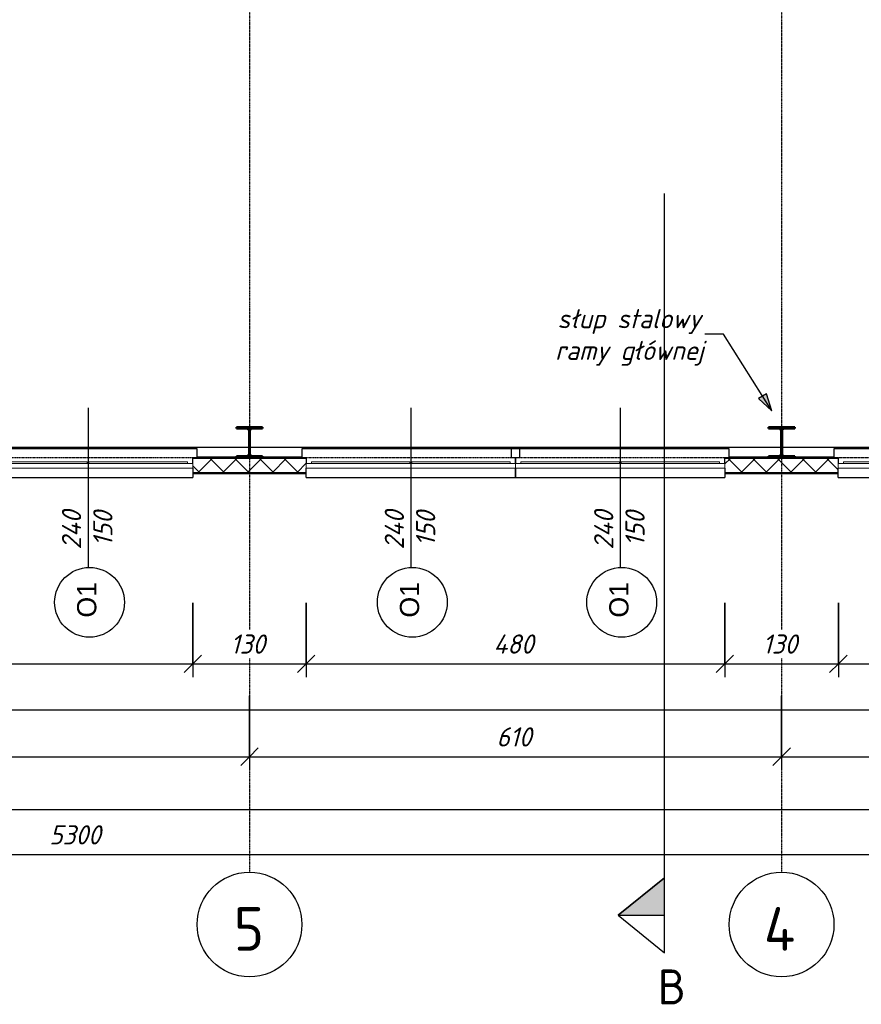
# Model space of a CAD drawing. Header units: millimetres. Extents: x -31072 to 35108, y -23925 to 16310.
# Tile 5 of 10: x 2189 to 11836, y -23925 to -12634. Entities that reach past the tile are written whole.
import ezdxf

# ---------------------------------------------------------------- set-up
doc = ezdxf.new("R2010")
doc.units = ezdxf.units.MM
doc.linetypes.add('Linia osi', pattern=[14, 6, -3, 2, -3])
for name, color, linetype, lineweight in [('A-ANNO-DIMS', 211, 'Continuous', 20), ('A-ANNO-DIMS-100', 211, 'Continuous', 20), ('A-GLAZ', 151, 'Continuous', 25), ('A-GLAZ-IDEN', 152, 'Continuous', 25), ('A-GLAZ-SILL', 1, 'Continuous', 25), ('A-WALL', 113, 'Continuous', 25), ('A-WALL-PATT', 111, 'Continuous', 50), ('G-ANNO-SYMB', 111, 'Continuous', 20), ('G-ANNO-TEXT', 231, 'Continuous', 20), ('S-COLS', 52, 'Continuous', 25), ('S-GRID', 1, 'Continuous', 20), ('S-GRID-IDEN', 1, 'Continuous', 25)]:
    doc.layers.add(name, color=color, linetype=linetype, lineweight=lineweight)
doc.styles.add('Arial', font='arial.ttf', dxfattribs={"height": 220})
doc.styles.add('GOST Common', font='GOST_Common.ttf', dxfattribs={"height": 500})
doc.styles.add('GOST Common_B', font='txt', dxfattribs={"height": 400})
doc.styles.add('GOST Common_I', font='GOST_Common Italic.ttf', dxfattribs={"height": 220})
doc.dimstyles.new('Zasieczka', dxfattribs={"dimscale": 304.8, "dimtxt": 221.257299, "dimasz": 0.656168, "dimexe": 0.492126, "dimexo": 0.0625, "dimgap": 0.164042, "dimtad": 1, "dimdec": 0, "dimlfac": 0.1, "dimzin": 0, "dimdsep": 46, "dimtxsty": 'GOST Common_I', "dimblk1": 'OBLIQUE', "dimblk2": 'OBLIQUE', "dimsah": 1, "dimcen": 0.09, "dimdle": 0.492126, "dimadec": 1, "dimazin": 0, "dimtfac": 1, "dimtdec": 4, "dimtix": 1, "dimtmove": 0, "dimatfit": 3, "dimfxl": 2.296588, "dimfxlon": 1, "dimtvp": 1, "dimtfill": 1, "dimtolj": 1, "dimtzin": 0, "dimlwd": 25, "dimlwe": 25, "dimarcsym": 2})

# ---------------------------------------------------------------- blocks, each defined once
blk = doc.blocks.new('1-2 - 240x150-1907368-Parter')
at = {"layer": 'A-GLAZ', "lineweight": 20}
for p, q in [((-1200, 30), (1200, 30)), ((-1200, -20), (-1200, 30)), ((1200, 30), (1200, -20)), ((1200, -20), (-1200, -20)), ((-1140, -40), (-1140, -20)), ((-10, -40), (-1140, -40)), ((-10, -20), (-10, -40)), ((10, -40), (10, -20)), ((1140, -40), (10, -40)), ((1140, -20), (1140, -40))]:
    blk.add_line(p, q, dxfattribs=at)
at = {"layer": 'A-GLAZ-SILL'}
for p, q in [((-1200, 30), (-1200, 140)), ((1200, 140), (-1200, 140)), ((1200, 140), (1200, 30)), ((-1200, -90), (-1250, -90)), ((-1250, -90), (-1250, -190)), ((-1200, -20), (-1200, -90)), ((1200, -90), (1200, -20)), ((1250, -90), (1200, -90)), ((1250, -190), (1250, -90)), ((-1250, -190), (1250, -190))]:
    blk.add_line(p, q, dxfattribs=at)
blk = doc.blocks.new('Słup HE-A - HEA360-V7-Parter')
at = {"layer": 'S-COLS', "lineweight": 20}
h = blk.add_hatch(dxfattribs=at)
h.set_pattern_fill('FP_15', color=256, style=0, pattern_type=2)
h.set_pattern_definition([(45, (-10922.64, 17480.2), (-251.447, 251.447), []), (45, (-10922.64, 17861.2), (-251.447, 251.447), [])])
h.paths.add_polyline_path([(-150, -175), (150, -175), (150, -158), (32, -158), (19, -154), (9, -144), (5, -131), (5, 130), (9, 144), (19, 154), (32, 157), (150, 157), (150, 175), (-150, 175), (-150, 157), (-32, 157), (-18, 154), (-9, 144), (-5, 130), (-5, -131), (-9, -144), (-18, -154), (-32, -158), (-150, -158)], flags=0)
at = {"layer": 'S-COLS', "lineweight": 50}
for p, q in [((150, 175), (-150, 175)), ((-150, 175), (-150, 157)), ((-150, 157), (-32, 157)), ((-5, 130), (-5, -131)), ((5, -131), (5, 130)), ((32, 157), (150, 157)), ((150, 157), (150, 175)), ((-32, -158), (-150, -158)), ((-150, -158), (-150, -175)), ((-150, -175), (150, -175)), ((150, -158), (32, -158)), ((150, -175), (150, -158))]:
    blk.add_line(p, q, dxfattribs=at)
for centre, start, end in [((-32, 130), 0, 90), ((32, 130), 90, 180), ((-32, -131), 270, 0), ((32, -131), 180, 270)]:
    blk.add_arc(centre, 27, start, end, dxfattribs=at)
blk = doc.blocks.new('Słup HE-A - HEA360-V8-Parter')
at = {"layer": 'S-COLS', "lineweight": 20}
h = blk.add_hatch(dxfattribs=at)
h.set_pattern_fill('FP_16', color=256, style=0, pattern_type=2)
h.set_pattern_definition([(45, (-4822.64, 17480.2), (-251.447, 251.447), []), (45, (-4822.64, 17861.2), (-251.447, 251.447), [])])
h.paths.add_polyline_path([(-150, -175), (150, -175), (150, -158), (32, -158), (19, -154), (9, -144), (5, -131), (5, 130), (9, 144), (19, 154), (32, 157), (150, 157), (150, 175), (-150, 175), (-150, 157), (-32, 157), (-19, 154), (-9, 144), (-5, 130), (-5, -131), (-9, -144), (-19, -154), (-32, -158), (-150, -158)], flags=0)
at = {"layer": 'S-COLS', "lineweight": 50}
for p, q in [((150, 175), (-150, 175)), ((-150, 175), (-150, 157)), ((-150, 157), (-32, 157)), ((-5, 130), (-5, -131)), ((5, -131), (5, 130)), ((32, 157), (150, 157)), ((150, 157), (150, 175)), ((-32, -158), (-150, -158)), ((-150, -158), (-150, -175)), ((-150, -175), (150, -175)), ((150, -158), (32, -158)), ((150, -175), (150, -158))]:
    blk.add_line(p, q, dxfattribs=at)
for centre, start, end in [((-32, 130), 0, 90), ((32, 130), 90, 180), ((-32, -131), 270, 0), ((32, -131), 180, 270)]:
    blk.add_arc(centre, 27, start, end, dxfattribs=at)
blk = doc.blocks.new('DIMBLOCK1-Parter')
at = {"layer": 'A-ANNO-DIMS-100', "lineweight": 25}
for p, q in [((-23649, -20990), (-23649, -21840)), ((-23649, -21690), (-23649, -20990)), ((17353, -20990), (17353, -21840)), ((17353, -21690), (17353, -20990)), ((-23799, -21690), (17353, -21690))]:
    blk.add_line(p, q, dxfattribs=at)
at = {"layer": 'A-ANNO-DIMS-100', "lineweight": 35}
for p, q in [((-23649, -21690), (-23549, -21590)), ((17353, -21690), (17453, -21590)), ((-23649, -21690), (-23749, -21790)), ((17353, -21690), (17253, -21790))]:
    blk.add_line(p, q, dxfattribs=at)
at = {"layer": 'A-ANNO-DIMS-100', "color": 0, "lineweight": 25, "insert": (-3458, -21353), "char_height": 220, "width": 742.52, "attachment_point": 1, "line_spacing_factor": 1.022761, "style": 'GOST Common_I', "bg_fill": 3, "box_fill_scale": 1.25, "bg_fill_color": 256, "bg_fill_true_color": 13158600, "bg_fill_transparency": 0}
blk.add_mtext('4100', dxfattribs=at)
blk = doc.blocks.new('_Oblique')
at = {"color": 0, "linetype": 'ByBlock', "lineweight": -2}
blk.add_line((-0.5, -0.5), (0.5, 0.5), dxfattribs=at)
blk = doc.blocks.new('DIMBLOCK6-Parter')
at = {"layer": 'A-ANNO-DIMS-100', "lineweight": 25}
for p, q in [((-23649, -21509), (-23649, -22359)), ((-23649, -22209), (-23649, -21509)), ((29353, -21509), (29353, -22359)), ((29353, -22209), (29353, -21509)), ((-23649, -22209), (29503, -22209))]:
    blk.add_line(p, q, dxfattribs=at)
at = {"layer": 'A-ANNO-DIMS-100', "lineweight": 35}
for p, q in [((-23649, -22209), (-23549, -22109)), ((29353, -22209), (29453, -22109)), ((-23649, -22209), (-23749, -22309)), ((29353, -22209), (29253, -22309))]:
    blk.add_line(p, q, dxfattribs=at)
at = {"layer": 'A-ANNO-DIMS-100', "color": 0, "lineweight": 25, "insert": (2529, -21872), "char_height": 220, "width": 774.03, "attachment_point": 1, "line_spacing_factor": 1.022761, "style": 'GOST Common_I', "bg_fill": 3, "box_fill_scale": 1.25, "bg_fill_color": 256, "bg_fill_true_color": 13158600, "bg_fill_transparency": 0}
blk.add_mtext('5300', dxfattribs=at)
blk = doc.blocks.new('Siatka - Oś 6mm-1781598-Parter')
at = {"layer": 'S-GRID-IDEN'}
blk.add_circle((0, -0.01), 6, dxfattribs=at)
blk = doc.blocks.new('Przekrój - symbol przekroju-1790963-Parter')
at = {"layer": 'G-ANNO-SYMB'}
blk.add_hatch(color=256, dxfattribs=at).paths.add_polyline_path([(1.5, 0), (1.5, 5.33), (5.81, 0)], flags=0)
at = {"layer": 'G-ANNO-SYMB', "lineweight": 25}
for p, q in [((1.5, 5.33), (-2.82, 0)), ((1.5, 5.33), (1.5, 0)), ((1.5, 5.33), (5.81, 0)), ((5.81, 0), (1.5, 5.33)), ((1.5, 5.33), (1.5, 0)), ((-2.82, 0), (5.81, 0)), ((1.5, 0), (5.81, 0))]:
    blk.add_line(p, q, dxfattribs=at)
blk = doc.blocks.new('DIMBLOCK11-Parter')
at = {"layer": 'A-ANNO-DIMS-100', "lineweight": 25}
for p, q in [((-23469, -19849), (-23469, -20699)), ((-23469, -20549), (-23469, -19849)), ((17173, -19849), (17173, -20699)), ((17173, -20549), (17173, -19849)), ((-23469, -20549), (17173, -20549))]:
    blk.add_line(p, q, dxfattribs=at)
at = {"layer": 'A-ANNO-DIMS-100', "lineweight": 35}
for p, q in [((-23469, -20549), (-23569, -20649)), ((-23469, -20549), (-23369, -20449)), ((17173, -20549), (17073, -20649)), ((17173, -20549), (17273, -20449))]:
    blk.add_line(p, q, dxfattribs=at)
at = {"layer": 'A-ANNO-DIMS-100', "color": 0, "lineweight": 25, "insert": (-3493, -20212), "char_height": 220, "width": 828.03, "attachment_point": 1, "line_spacing_factor": 1.022761, "style": 'GOST Common_I', "bg_fill": 3, "box_fill_scale": 1.25, "bg_fill_color": 256, "bg_fill_true_color": 13158600, "bg_fill_transparency": 0}
blk.add_mtext('4064', dxfattribs=at)
blk = doc.blocks.new('DIMBLOCK24-Parter')
at = {"layer": 'A-ANNO-DIMS-100', "lineweight": 25}
for p, q in [((-627, -19322), (-627, -20172)), ((-627, -20022), (-627, -19322)), ((4173, -19322), (4173, -20172)), ((4173, -20022), (4173, -19322)), ((-627, -20022), (4173, -20022))]:
    blk.add_line(p, q, dxfattribs=at)
at = {"layer": 'A-ANNO-DIMS-100', "lineweight": 35}
for p, q in [((-627, -20022), (-527, -19922)), ((4173, -20022), (4273, -19922)), ((-627, -20022), (-727, -20122)), ((4173, -20022), (4073, -20122))]:
    blk.add_line(p, q, dxfattribs=at)
at = {"layer": 'A-ANNO-DIMS-100', "color": 0, "lineweight": 25, "insert": (1520, -19684), "char_height": 220, "width": 607.52, "attachment_point": 1, "line_spacing_factor": 1.022761, "style": 'GOST Common_I', "bg_fill": 3, "box_fill_scale": 1.25, "bg_fill_color": 256, "bg_fill_true_color": 13158600, "bg_fill_transparency": 0}
blk.add_mtext('480', dxfattribs=at)
blk = doc.blocks.new('DIMBLOCK25-Parter')
at = {"layer": 'A-ANNO-DIMS-100', "lineweight": 25}
for p, q in [((4173, -19322), (4173, -20172)), ((4173, -20022), (4173, -19322)), ((5473, -19322), (5473, -20172)), ((5473, -20022), (5473, -19322)), ((4173, -20022), (5473, -20022))]:
    blk.add_line(p, q, dxfattribs=at)
at = {"layer": 'A-ANNO-DIMS-100', "lineweight": 35}
for p, q in [((4173, -20022), (4273, -19922)), ((5473, -20022), (5573, -19922)), ((4173, -20022), (4073, -20122)), ((5473, -20022), (5373, -20122))]:
    blk.add_line(p, q, dxfattribs=at)
at = {"layer": 'A-ANNO-DIMS-100', "color": 0, "lineweight": 25, "insert": (4605, -19684), "char_height": 220, "width": 522.02, "attachment_point": 1, "line_spacing_factor": 1.022761, "style": 'GOST Common_I', "bg_fill": 3, "box_fill_scale": 1.25, "bg_fill_color": 256, "bg_fill_true_color": 13158600, "bg_fill_transparency": 0}
blk.add_mtext('130', dxfattribs=at)
blk = doc.blocks.new('DIMBLOCK26-Parter')
at = {"layer": 'A-ANNO-DIMS-100', "lineweight": 25}
for p, q in [((5473, -19322), (5473, -20172)), ((5473, -20022), (5473, -19322)), ((10273, -19322), (10273, -20172)), ((10273, -20022), (10273, -19322)), ((5473, -20022), (10273, -20022))]:
    blk.add_line(p, q, dxfattribs=at)
at = {"layer": 'A-ANNO-DIMS-100', "lineweight": 35}
for p, q in [((5473, -20022), (5573, -19922)), ((10273, -20022), (10373, -19922)), ((5473, -20022), (5373, -20122)), ((10273, -20022), (10173, -20122))]:
    blk.add_line(p, q, dxfattribs=at)
at = {"layer": 'A-ANNO-DIMS-100', "color": 0, "lineweight": 25, "insert": (7620, -19684), "char_height": 220, "width": 607.52, "attachment_point": 1, "line_spacing_factor": 1.022761, "style": 'GOST Common_I', "bg_fill": 3, "box_fill_scale": 1.25, "bg_fill_color": 256, "bg_fill_true_color": 13158600, "bg_fill_transparency": 0}
blk.add_mtext('480', dxfattribs=at)
blk = doc.blocks.new('DIMBLOCK27-Parter')
at = {"layer": 'A-ANNO-DIMS-100', "lineweight": 25}
for p, q in [((10273, -19322), (10273, -20172)), ((10273, -20022), (10273, -19322)), ((11573, -19322), (11573, -20172)), ((11573, -20022), (11573, -19322)), ((10273, -20022), (11573, -20022))]:
    blk.add_line(p, q, dxfattribs=at)
at = {"layer": 'A-ANNO-DIMS-100', "lineweight": 35}
for p, q in [((10273, -20022), (10373, -19922)), ((11573, -20022), (11673, -19922)), ((10273, -20022), (10173, -20122)), ((11573, -20022), (11473, -20122))]:
    blk.add_line(p, q, dxfattribs=at)
at = {"layer": 'A-ANNO-DIMS-100', "color": 0, "lineweight": 25, "insert": (10705, -19684), "char_height": 220, "width": 522.02, "attachment_point": 1, "line_spacing_factor": 1.022761, "style": 'GOST Common_I', "bg_fill": 3, "box_fill_scale": 1.25, "bg_fill_color": 256, "bg_fill_true_color": 13158600, "bg_fill_transparency": 0}
blk.add_mtext('130', dxfattribs=at)
blk = doc.blocks.new('DIMBLOCK28-Parter')
at = {"layer": 'A-ANNO-DIMS-100', "lineweight": 25}
for p, q in [((11573, -19322), (11573, -20172)), ((11573, -20022), (11573, -19322)), ((16373, -19322), (16373, -20172)), ((16373, -20022), (16373, -19322)), ((11573, -20022), (16373, -20022))]:
    blk.add_line(p, q, dxfattribs=at)
at = {"layer": 'A-ANNO-DIMS-100', "lineweight": 35}
for p, q in [((11573, -20022), (11673, -19922)), ((16373, -20022), (16473, -19922)), ((11573, -20022), (11473, -20122)), ((16373, -20022), (16273, -20122))]:
    blk.add_line(p, q, dxfattribs=at)
at = {"layer": 'A-ANNO-DIMS-100', "color": 0, "lineweight": 25, "insert": (13720, -19684), "char_height": 220, "width": 607.52, "attachment_point": 1, "line_spacing_factor": 1.022761, "style": 'GOST Common_I', "bg_fill": 3, "box_fill_scale": 1.25, "bg_fill_color": 256, "bg_fill_true_color": 13158600, "bg_fill_transparency": 0}
blk.add_mtext('480', dxfattribs=at)
blk = doc.blocks.new('DIMBLOCK39-Parter')
at = {"layer": 'A-ANNO-DIMS-100', "lineweight": 25}
for p, q in [((-1277, -20386), (-1277, -21236)), ((-1277, -21086), (-1277, -20386)), ((4823, -20386), (4823, -21236)), ((4823, -21086), (4823, -20386)), ((-1277, -21086), (4823, -21086))]:
    blk.add_line(p, q, dxfattribs=at)
at = {"layer": 'A-ANNO-DIMS-100', "lineweight": 35}
for p, q in [((-1277, -21086), (-1177, -20986)), ((4823, -21086), (4923, -20986)), ((-1277, -21086), (-1377, -21186)), ((4823, -21086), (4723, -21186))]:
    blk.add_line(p, q, dxfattribs=at)
at = {"layer": 'A-ANNO-DIMS-100', "color": 0, "lineweight": 25, "insert": (1555, -20749), "char_height": 220, "width": 522.02, "attachment_point": 1, "line_spacing_factor": 1.022761, "style": 'GOST Common_I', "bg_fill": 3, "box_fill_scale": 1.25, "bg_fill_color": 256, "bg_fill_true_color": 13158600, "bg_fill_transparency": 0}
blk.add_mtext('610', dxfattribs=at)
blk = doc.blocks.new('DIMBLOCK40-Parter')
at = {"layer": 'A-ANNO-DIMS-100', "lineweight": 25}
for p, q in [((4823, -20386), (4823, -21236)), ((4823, -21086), (4823, -20386)), ((10923, -20386), (10923, -21236)), ((10923, -21086), (10923, -20386)), ((4823, -21086), (10923, -21086))]:
    blk.add_line(p, q, dxfattribs=at)
at = {"layer": 'A-ANNO-DIMS-100', "lineweight": 35}
for p, q in [((4823, -21086), (4923, -20986)), ((10923, -21086), (11023, -20986)), ((4823, -21086), (4723, -21186)), ((10923, -21086), (10823, -21186))]:
    blk.add_line(p, q, dxfattribs=at)
at = {"layer": 'A-ANNO-DIMS-100', "color": 0, "lineweight": 25, "insert": (7655, -20749), "char_height": 220, "width": 522.02, "attachment_point": 1, "line_spacing_factor": 1.022761, "style": 'GOST Common_I', "bg_fill": 3, "box_fill_scale": 1.25, "bg_fill_color": 256, "bg_fill_true_color": 13158600, "bg_fill_transparency": 0}
blk.add_mtext('610', dxfattribs=at)
blk = doc.blocks.new('DIMBLOCK41-Parter')
at = {"layer": 'A-ANNO-DIMS-100', "lineweight": 25}
for p, q in [((10923, -20386), (10923, -21236)), ((10923, -21086), (10923, -20386)), ((17023, -20386), (17023, -21236)), ((17023, -21086), (17023, -20386)), ((10923, -21086), (17023, -21086))]:
    blk.add_line(p, q, dxfattribs=at)
at = {"layer": 'A-ANNO-DIMS-100', "lineweight": 35}
for p, q in [((10923, -21086), (11023, -20986)), ((17023, -21086), (17123, -20986)), ((10923, -21086), (10823, -21186)), ((17023, -21086), (16923, -21186))]:
    blk.add_line(p, q, dxfattribs=at)
at = {"layer": 'A-ANNO-DIMS-100', "color": 0, "lineweight": 25, "insert": (13755, -20749), "char_height": 220, "width": 522.02, "attachment_point": 1, "line_spacing_factor": 1.022761, "style": 'GOST Common_I', "bg_fill": 3, "box_fill_scale": 1.25, "bg_fill_color": 256, "bg_fill_true_color": 13158600, "bg_fill_transparency": 0}
blk.add_mtext('610', dxfattribs=at)
blk = doc.blocks.new('O_L - --1481924-Parter')
at = {"layer": 'A-GLAZ-IDEN'}
blk.add_line((0, 21.47), (0, 3.16), dxfattribs=at)
blk.add_circle((0.17, -0.83), 4, dxfattribs=at)

msp = doc.modelspace()

# ---------------------------------------------------------------- hatches: boundary and pattern name
at = {"layer": 'A-WALL-PATT', "lineweight": 20}
h = msp.add_hatch(dxfattribs=at)
h.set_pattern_fill('FP_6', color=256, style=0, pattern_type=2)
h.set_pattern_definition([(45, (0, 0), (-141.4214, 141.4214), []), (135, (0, 0), (-141.4214, -141.4214), [])])
h.paths.add_polyline_path([(16811.3, -17825.2), (17342.6, -17825.2), (17342.6, -17665.2), (16372.6, -17665.2), (16372.6, -17825.2)], flags=0)
h.paths.add_polyline_path([(11572.6, -17825.2), (11572.6, -17665.2), (10272.6, -17665.2), (10272.6, -17825.2)], flags=0)
h.paths.add_polyline_path([(5472.6, -17825.2), (5472.6, -17665.2), (4172.6, -17665.2), (4172.6, -17825.2), (4210.6, -17825.2)], flags=0)
h.paths.add_polyline_path([(-627.4, -17825.2), (-627.4, -17665.2), (-1927.4, -17665.2), (-1927.4, -17825.2), (-635.8, -17825.2)], flags=0)
h.paths.add_polyline_path([(-6727.4, -17825.2), (-6727.4, -17665.2), (-7627.4, -17665.2), (-7627.4, -17825.2), (-7420.8, -17825.2)], flags=0)
h.paths.add_polyline_path([(-12427.4, -17825.2), (-12427.4, -17665.2), (-12927.4, -17665.2), (-12927.4, -17825.2), (-12751.9, -17825.2)], flags=0)
h.paths.add_polyline_path([(-18277.4, -17825.2), (-17727.4, -17825.2), (-17727.4, -17665.2), (-18277.4, -17665.2), (-18277.4, -17775.2)], flags=0)
h.paths.add_polyline_path([(-23639.2, -17825.2), (-23077.4, -17825.2), (-23077.4, -17665.2), (-23639.2, -17665.2)], flags=0)
at = {"layer": 'G-ANNO-TEXT', "lineweight": 25}
msp.add_hatch(color=10, dxfattribs=at).paths.add_polyline_path([(10811.4, -17120.8), (10750.5, -16922.8), (10659.7, -16979.8)], flags=0)

# ---------------------------------------------------------------- linework, layer by layer
at = {"layer": 'A-WALL'}
for p, q in [((-1272.4, -17535.2), (4817.6, -17535.2)), ((4827.6, -17535.2), (10917.6, -17535.2)), ((10927.6, -17535.2), (17017.6, -17535.2))]:
    msp.add_line(p, q, dxfattribs=at)
at = {"layer": 'A-WALL', "lineweight": 20}
for p, q in [((5472.6, -17665.2), (4172.6, -17665.2)), ((11572.6, -17665.2), (10272.6, -17665.2)), ((5472.6, -17825.2), (4172.6, -17825.2)), ((11572.6, -17825.2), (10272.6, -17825.2))]:
    msp.add_line(p, q, dxfattribs=at)
at = {"layer": 'A-WALL', "lineweight": 50}
for p, q in [((4672.6, -17655.2), (4222.6, -17655.2)), ((5422.6, -17655.2), (4972.6, -17655.2)), ((10772.6, -17655.2), (10322.6, -17655.2)), ((11522.6, -17655.2), (11072.6, -17655.2)), ((4172.6, -17835.2), (5472.6, -17835.2)), ((10272.6, -17835.2), (11572.6, -17835.2))]:
    msp.add_line(p, q, dxfattribs=at)
at = {"layer": 'G-ANNO-TEXT', "color": 10, "lineweight": 25}
for p, q in [((10258.3, -16238.4), (10043.7, -16238.4)), ((10811.4, -17120.8), (10258.3, -16238.4)), ((10750.5, -16922.8), (10659.7, -16979.8)), ((10811.4, -17120.8), (10750.5, -16922.8)), ((10659.7, -16979.8), (10811.4, -17120.8))]:
    msp.add_line(p, q, dxfattribs=at)
at = {"layer": 'S-GRID', "linetype": 'Linia osi', "lineweight": 25}
msp.add_line((-29871, -17655.2), (33909, -17655.2), dxfattribs=at)

# ---------------------------------------------------------------- block references
at = {"layer": 'A-GLAZ', "rotation": 180}
for p in [(2972.6, -17745.2), (6672.6, -17745.2), (9072.6, -17745.2), (12772.6, -17745.2)]:
    msp.add_blockref('1-2 - 240x150-1907368-Parter', p, dxfattribs=at)
at = {"layer": 'G-ANNO-SYMB', "lineweight": 25, "xscale": 99.99999999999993, "yscale": 99.99999999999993, "zscale": 99.99999999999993, "rotation": 90}
msp.add_blockref('Przekrój - symbol przekroju-1790963-Parter', (9581.4, -23054.5), dxfattribs=at)
at = {"layer": 'S-COLS'}
for name, p in [('Słup HE-A - HEA360-V8-Parter', (4822.6, -17480.2)), ('Słup HE-A - HEA360-V7-Parter', (10922.6, -17480.2))]:
    msp.add_blockref(name, p, dxfattribs=at)

# ---------------------------------------------------------------- texts
at = {"layer": 'A-GLAZ-IDEN', "char_height": 220, "attachment_point": 1, "rotation": 90, "style": 'GOST Common_I'}
for s, insert, width in [('240', (2673.6, -18709.8), 593.249), ('150', (3032.3, -18673.8), 505.063), ('240', (6373.6, -18709.8), 593.249), ('150', (6732.3, -18673.8), 505.063), ('240', (8773.6, -18709.8), 593.249), ('150', (9132.3, -18673.8), 505.063)]:
    msp.add_mtext(s, dxfattribs=dict(at, insert=insert, width=width))
at = {"layer": 'G-ANNO-SYMB', "insert": (9501.2, -23525.4), "char_height": 400, "width": 392.827, "attachment_point": 1, "style": 'GOST Common_B'}
msp.add_mtext('\\fGOST Common|b1|i0|c238|p34|;B', dxfattribs=at)
at = {"layer": 'G-ANNO-TEXT', "color": 7, "lineweight": 25, "char_height": 220, "attachment_point": 1, "style": 'GOST Common_I'}
for s, insert, width in [('łup stalowy ', (8506.1, -15952.1), 1859.915), ('\\fGOST Common|b0|i1|c238|p34|;s', (8353.9, -15952.1), 184.388), ('ramy głównej', (8327.5, -16315.9), 2076.371)]:
    msp.add_mtext(s, dxfattribs=dict(at, insert=insert, width=width))
at = {"layer": 'S-GRID-IDEN', "lineweight": 20, "char_height": 500, "attachment_point": 1, "style": 'GOST Common'}
for s, insert, width in [('\\fGOST Common|b0|i0|c238|p34|;5', (4643.1, -22810.6), 432.911), ('\\fGOST Common|b0|i0|c238|p34|;4', (10720.1, -22810.6), 489.029)]:
    msp.add_mtext(s, dxfattribs=dict(at, insert=insert, width=width))

# ---------------------------------------------------------------- dimensions: what is measured, and where the dimension line sits
at = {"layer": 'A-ANNO-DIMS', "lineweight": 25}
dim = msp.add_linear_dim(base=(17352.6, -21690.5), p1=(-23649.2, -20990.5), p2=(17352.6, -20990.5), dimstyle='Zasieczka', override={"dimpost": '<>', "dimfxl": 41001.8223}, dxfattribs=at)
dim.commit()
dim.dimension.update_dxf_attribs({"geometry": 'DIMBLOCK1-Parter', "text_midpoint": (-3148.3, -21530.5)})

# ---------------------------------------------------------------- next in the draw order: dimensions: what is measured, and where the dimension line sits
dim = msp.add_linear_dim(base=(29352.6, -22209), p1=(-23649.2, -21509), p2=(29352.6, -21509), dimstyle='Zasieczka', override={"dimpost": '<>', "dimfxl": 53001.822299}, dxfattribs=at)
dim.commit()
dim.dimension.update_dxf_attribs({"geometry": 'DIMBLOCK6-Parter', "text_midpoint": (2851.7, -22049)})

# ---------------------------------------------------------------- next in the draw order: linework, layer by layer
at = {"layer": 'G-ANNO-SYMB', "lineweight": 30}
msp.add_line((9581.4, -23054.5), (9581.4, -14629), dxfattribs=at)
at = {"layer": 'S-GRID', "linetype": 'Linia osi', "lineweight": 25}
for p, q in [((4822.6, 10465.2), (4822.6, -22411.7)), ((10922.6, 10465.2), (10922.6, -22411.7))]:
    msp.add_line(p, q, dxfattribs=at)

# ---------------------------------------------------------------- next in the draw order: block references
at = {"layer": 'S-GRID-IDEN', "xscale": 99.99999999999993, "yscale": 99.99999999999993, "zscale": 99.99999999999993, "rotation": 180}
for p in [(4822.6, -23011.7), (10922.6, -23011.7)]:
    msp.add_blockref('Siatka - Oś 6mm-1781598-Parter', p, dxfattribs=at)

# ---------------------------------------------------------------- next in the draw order: dimensions: what is measured, and where the dimension line sits
at = {"layer": 'A-ANNO-DIMS', "lineweight": 25}
dim = msp.add_linear_dim(base=(17172.6, -20549.4), p1=(-23469.2, -19849.4), p2=(17172.6, -19849.4), dimstyle='Zasieczka', override={"dimpost": '<>', "dimfxl": 40641.8223}, dxfattribs=at)
dim.commit()
dim.dimension.update_dxf_attribs({"geometry": 'DIMBLOCK11-Parter', "text_midpoint": (-3148.3, -20389.4)})

# ---------------------------------------------------------------- next in the draw order: dimensions: what is measured, and where the dimension line sits
for base, p1, p2, override, picture, middle in [((4172.6, -20021.8), (-627.4, -19321.8), (4172.6, -19321.8), {"dimpost": '<>', "dimfxl": 4800}, 'DIMBLOCK24-Parter', (1772.6, -19861.8)), ((4822.6, -21086.3), (-1277.4, -20386.3), (4822.6, -20386.3), {"dimpost": '<>', "dimfxl": 6100}, 'DIMBLOCK39-Parter', (1772.6, -20926.3))]:
    dim = msp.add_linear_dim(base=base, p1=p1, p2=p2, dimstyle='Zasieczka', override=override, dxfattribs=at)
    dim.commit()
    dim.dimension.update_dxf_attribs({"geometry": picture, "text_midpoint": middle})

# ---------------------------------------------------------------- next in the draw order: block references
at = {"layer": 'A-GLAZ-IDEN', "xscale": 99.99999999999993, "yscale": 99.99999999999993, "zscale": 99.99999999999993}
msp.add_blockref('O_L - --1481924-Parter', (2972.6, -19232.5), dxfattribs=at)

# ---------------------------------------------------------------- next in the draw order: texts
at = {"layer": 'A-GLAZ-IDEN', "lineweight": 20, "insert": (2847.3, -19491.2), "char_height": 220, "width": 481.012, "attachment_point": 1, "rotation": 90, "style": 'Arial'}
msp.add_mtext('O1', dxfattribs=at)

# ---------------------------------------------------------------- next in the draw order: dimensions: what is measured, and where the dimension line sits
at = {"layer": 'A-ANNO-DIMS', "lineweight": 25}
for base, p1, p2, override, picture, middle in [((5472.6, -20021.8), (4172.6, -19321.8), (5472.6, -19321.8), {"dimpost": '<>', "dimfxl": 1300}, 'DIMBLOCK25-Parter', (4822.6, -19861.8)), ((10922.6, -21086.3), (4822.6, -20386.3), (10922.6, -20386.3), {"dimpost": '<>', "dimfxl": 6100}, 'DIMBLOCK40-Parter', (7872.6, -20926.3))]:
    dim = msp.add_linear_dim(base=base, p1=p1, p2=p2, dimstyle='Zasieczka', override=override, dxfattribs=at)
    dim.commit()
    dim.dimension.update_dxf_attribs({"geometry": picture, "text_midpoint": middle})

# ---------------------------------------------------------------- next in the draw order: dimensions: what is measured, and where the dimension line sits
for base, p1, p2, override, picture, middle in [((10272.6, -20021.8), (5472.6, -19321.8), (10272.6, -19321.8), {"dimpost": '<>', "dimfxl": 4800}, 'DIMBLOCK26-Parter', (7872.6, -19861.8)), ((17022.6, -21086.3), (10922.6, -20386.3), (17022.6, -20386.3), {"dimpost": '<>', "dimfxl": 6100}, 'DIMBLOCK41-Parter', (13972.6, -20926.3))]:
    dim = msp.add_linear_dim(base=base, p1=p1, p2=p2, dimstyle='Zasieczka', override=override, dxfattribs=at)
    dim.commit()
    dim.dimension.update_dxf_attribs({"geometry": picture, "text_midpoint": middle})

# ---------------------------------------------------------------- next in the draw order: block references
at = {"layer": 'A-GLAZ-IDEN', "xscale": 99.99999999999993, "yscale": 99.99999999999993, "zscale": 99.99999999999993}
for p in [(6672.6, -19232.5), (9072.6, -19232.5)]:
    msp.add_blockref('O_L - --1481924-Parter', p, dxfattribs=at)

# ---------------------------------------------------------------- next in the draw order: texts
at = {"layer": 'A-GLAZ-IDEN', "lineweight": 20, "char_height": 220, "width": 481.012, "attachment_point": 1, "rotation": 90, "style": 'Arial'}
for insert in [(6547.3, -19491.2), (8947.3, -19491.2)]:
    msp.add_mtext('O1', dxfattribs=dict(at, insert=insert))

# ---------------------------------------------------------------- next in the draw order: dimensions: what is measured, and where the dimension line sits
at = {"layer": 'A-ANNO-DIMS', "lineweight": 25}
dim = msp.add_linear_dim(base=(11572.6, -20021.8), p1=(10272.6, -19321.8), p2=(11572.6, -19321.8), dimstyle='Zasieczka', override={"dimpost": '<>', "dimfxl": 1300}, dxfattribs=at)
dim.commit()
dim.dimension.update_dxf_attribs({"geometry": 'DIMBLOCK27-Parter', "text_midpoint": (10922.6, -19861.8)})

# ---------------------------------------------------------------- next in the draw order: dimensions: what is measured, and where the dimension line sits
dim = msp.add_linear_dim(base=(16372.6, -20021.8), p1=(11572.6, -19321.8), p2=(16372.6, -19321.8), dimstyle='Zasieczka', override={"dimpost": '<>', "dimfxl": 4800}, dxfattribs=at)
dim.commit()
dim.dimension.update_dxf_attribs({"geometry": 'DIMBLOCK28-Parter', "text_midpoint": (13972.6, -19861.8)})

doc.saveas('drawing.dxf')
